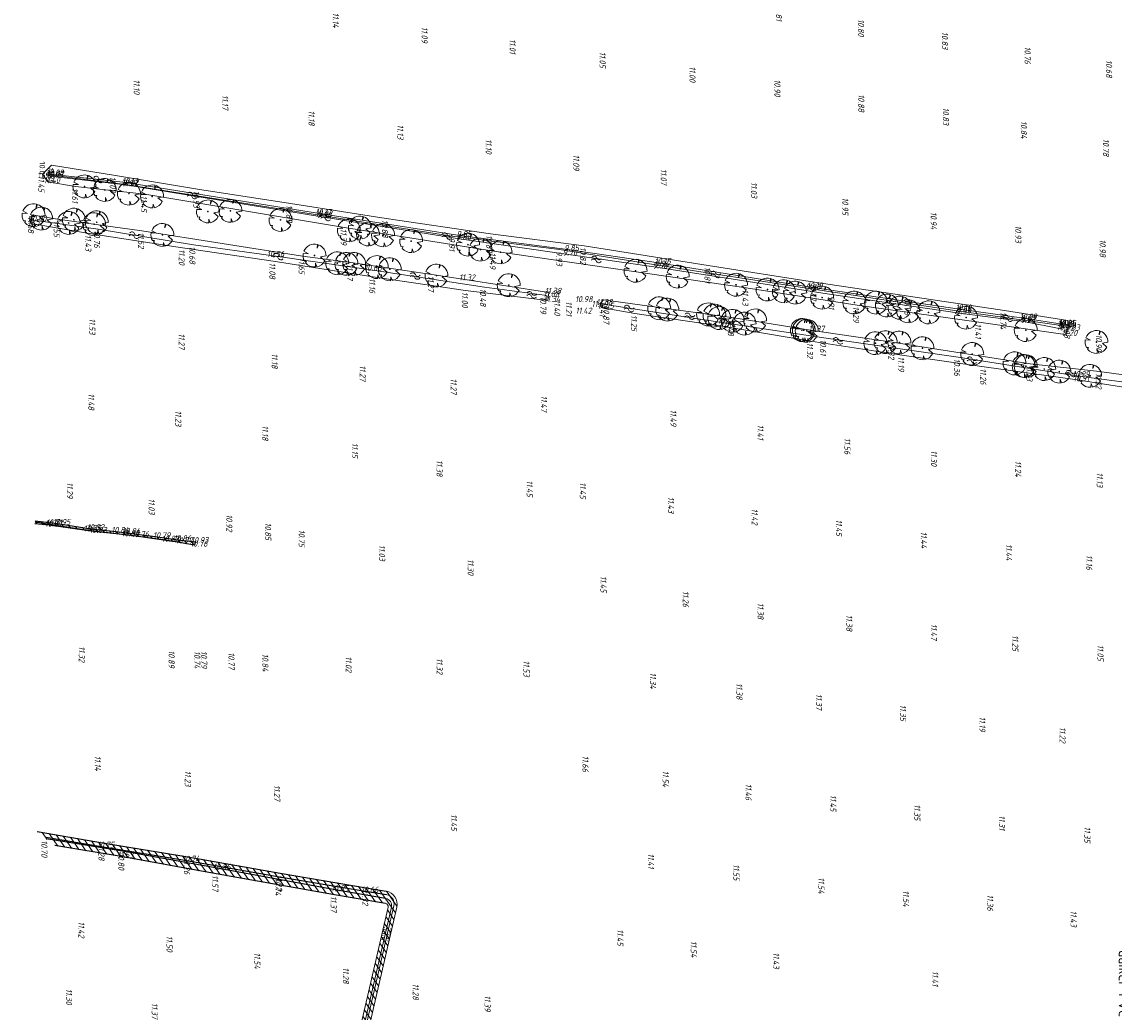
# Model space of a CAD drawing. Header units: metres. Extents: x 232614 to 233692, y 552964 to 554400.
# Tile 13 of 26: x 232974 to 233243, y 553838 to 554082. Entities that reach past the tile are written whole.
import ezdxf
from ezdxf import colors
from ezdxf.entities.mleader import LeaderData, LeaderLine
from ezdxf.math import Vec2, Vec3

# ---------------------------------------------------------------- set-up
doc = ezdxf.new("R2010")
doc.units = ezdxf.units.M
doc.linetypes.add('NLCS-HIDDEN', pattern=[4, 2, -2])
for name, color, linetype, lineweight, true_color in [('B-XX-AL-Hoogtecijfer-T', 7, 'Continuous', 18, 0xb8807a), ('Duikerhoogte BOB', 7, 'Continuous', 18, 0x0059b3), ('Q26_Boom', 7, 'Continuous', 13, 0x165700), ('Q69_Duiker', 7, 'NLCS-HIDDEN', 13, 0x0059b3), ('T09_Insteek_sloot', 7, 'Continuous', 13, 0x164c00), ('V-WE-GW-WATERGANG_BODEM-G', 7, 'CONTINUOUS-V', 25, 0x007ca5), ('V-WE-GW-WATERGANG_BODEM_BRM-G', 7, 'CONTINUOUS-V', 18, 0x007ca5), ('V-WE-GW-WATERGANG_BODEM_BRM-S', 7, 'Continuous', 13, 0x004c00), ('V-WE-GW-WATERGANG_INSTEEK-G', 7, 'CONTINUOUS-V', 25, 0x004c00), ('V-WE-GW-WATERGANG_INSTEEK_BRM-G', 7, 'CONTINUOUS-V', 18, 0x004c00)]:
    doc.layers.add(name, color=color, linetype=linetype, lineweight=lineweight, true_color=true_color)
for name, color, linetype, lineweight in [('Hoogtecijfer-T-UIT', 2, 'Continuous', 18), ('S05_Water', 144, 'Continuous', 13), ('T07_Greppel', 144, 'Continuous', 13), ('V-W11_Waterlijn-G', 144, 'CONTINUOUS-V', 25), ('V-WE-AL-T', 7, 'Continuous', 13), ('V-WE-GW-WATERGANG-WERK-A', 252, 'Continuous', 9), ('W11_Waterlijn', 142, 'Continuous', 13)]:
    doc.layers.add(name, color=color, linetype=linetype, lineweight=lineweight)
doc.styles.add('ISO', font='NLCS-ISO.ttf')
doc.styles.add('NLCS-ISO', font='NLCS-ISO.ttf', dxfattribs={"height": 1.8})
doc.styles.add('NLCS-ISO-ANNOTATIEF-T25', font='NLCS-ISO.ttf', dxfattribs={"height": 2.5})
doc.styles.get("Standard").update_dxf_attribs({"font": 'arial.ttf'})
doc.linetypes.add('CONTINUOUS-V', pattern='A,3.5,[24,NLCS.shx,S=0.5,R=0,X=0,Y=0],3.5', length=7)
pattern_1 = [(125, (0, 0), (-1.0239400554, -0.7169705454), [])]

# ---------------------------------------------------------------- blocks, each defined once
blk = doc.blocks.new('M02_GRONDSLAGPUNT')
blk.add_circle((0, 0), 0.5)
blk.add_attdef('1', (0.69, 0.6), '', height=1.3)
blk = doc.blocks.new('Q69_DUIKER_OPENING')
at = {"color": 0}
for p, q in [((-0.2, 0.34), (0, 0)), ((-0.2, -0.35), (0, 0)), ((0, 0), (0.52, 0)), ((1, 0), (1.5, 0)), ((1.9, 0), (2.3, 0))]:
    blk.add_line(p, q, dxfattribs=at)
blk = doc.blocks.new('Q26_BOOM')
at = {"flags": 128}
for points in [[(0.72, 2.74), (0.64, 1.8), (0.97, 2.66)], [(-2.79, 0.5), (-1.48, 0.44), (-2.63, 1.05)], [(-2.19, -1.79), (-1.97, -1.36), (-2.47, -1.39)], [(0.56, -2.78), (0.24, -1.87), (0.2, -2.82)], [(2.83, -0.07), (1.44, -0.31), (2.53, -1.28)]]:
    blk.add_lwpolyline(points, dxfattribs=at)
blk.add_lwpolyline([(2.83, -0.07, 0.321944), (0.97, 2.66, 0.321944)], format="xyb", dxfattribs=at)
blk.add_circle((0, 0), 0.0844)
for start, end in [(75.1844, 158.299), (169.749, 209.4302), (219.2667, 274.1068), (281.3601, 333.2046)]:
    blk.add_arc((0, 0), 2.83, start, end)
blk = doc.blocks.new('S05')
for centre, start, end in [((-0.6, 0.04), 28.0726, 151.9276), ((0.6, 0.68), 208.0726, 331.9276), ((-0.6, -0.68), 28.0726, 151.9276), ((0.6, -0.04), 208.0726, 331.9276)]:
    blk.add_arc(centre, 0.68, start, end)
blk = doc.blocks.new('Taulud 120')
for p, q in [((-1.5, 1.7), (-1.5, 2.1)), ((-1.5, 0), (-1.5, 0.4)), ((-1, 1.3), (-1, 2.1)), ((-1, 0), (-1, 0.8)), ((-0.5, 1.7), (-0.5, 2.1)), ((-0.5, 0), (-0.5, 0.4)), ((0, 1.3), (0, 2.1)), ((0, 0), (0, 0.8)), ((0.5, 1.7), (0.5, 2.1)), ((0.5, 0), (0.5, 0.4)), ((1, 1.3), (1, 2.1)), ((1, 0), (1, 0.8)), ((1.5, 1.7), (1.5, 2.1)), ((1.5, 0), (1.5, 0.4))]:
    blk.add_line(p, q)

msp = doc.modelspace()

# ---------------------------------------------------------------- hatches: boundary and pattern name
at = {"layer": 'V-WE-GW-WATERGANG-WERK-A'}
h = msp.add_hatch(dxfattribs=at)
h.set_pattern_fill('AGW-WERK_AANVULLEN-SO', color=256, scale=0.25, angle=80, pattern_type=2)
h.set_pattern_definition(pattern_1)
h.paths.add_polyline_path([(232977.21, 553958.66), (232982.61, 553957.97), (232991, 553956.69), (232997.05, 553956.01), (232999.81, 553955.72), (233007.32, 553954.69), (233012.35, 553953.96), (233016.67, 553953.5), (233016.49, 553952.67), (233009.43, 553953.85), (232999.56, 553955.17), (232991.57, 553956.01), (232980.64, 553957.55), (232977.12, 553957.94)])
h = msp.add_hatch(dxfattribs=at)
h.set_pattern_fill('AGW-WERK_AANVULLEN-SO', color=256, scale=0.25, angle=80, pattern_type=2)
h.set_pattern_definition(pattern_1)
edge = h.paths.add_edge_path()
edge.add_line((233063.6, 553864.35), (233036.4, 553869.08))
edge.add_line((233036.4, 553869.08), (233021.81, 553871.66))
edge.add_line((233021.81, 553871.66), (232998.4, 553875.92))
edge.add_line((232998.4, 553875.92), (232982.04, 553878.62))
edge.add_line((232982.04, 553878.62), (232977.7, 553882.07))
edge.add_line((232977.7, 553882.07), (232993.76, 553879.31))
edge.add_line((232993.76, 553879.31), (233014.83, 553875.85))
edge.add_line((233014.83, 553875.85), (233037.58, 553871.79))
edge.add_line((233037.58, 553871.79), (233063.73, 553867.38))
edge.add_arc((233063.19, 553864.17), 3.25, -13.0351, 80.4693, ccw=False)
edge.add_line((233066.36, 553863.44), (233007.25, 553608.12))
edge.add_arc((233004.28, 553608.81), 3.05, 257.6568, 346.9649, ccw=False)
edge.add_line((233003.63, 553605.83), (232999.4, 553606.75))
edge.add_arc((232999.2, 553605.83), 0.95, 77.6568, 167.6568)
edge.add_line((232998.27, 553606.03), (232995.03, 553591.21))
edge.add_arc((232996.01, 553590.99), 1, 167.6568, 257.1049)
edge.add_line((232995.78, 553590.02), (232991.79, 553590.93))
edge.add_arc((232992.01, 553591.91), 1, 257.1049, 347.6568)
edge.add_line((232992.99, 553591.7), (232996.22, 553606.48))
edge.add_arc((232999.2, 553605.83), 3.05, 77.6568, 167.6568, ccw=False)
edge.add_line((232999.85, 553608.81), (233004.08, 553607.88))
edge.add_arc((233004.28, 553608.81), 0.95, 257.6568, 346.9649)
edge.add_line((233005.2, 553608.6), (233064.2, 553863.44))
edge.add_arc((233063.47, 553863.61), 0.75, 346.9649, 440.2866)

# ---------------------------------------------------------------- linework, layer by layer
at = {"layer": 'T07_Greppel'}
for points in [[(233230.2, 554006.77), (233221, 554008.11), (233205.04, 554010.33), (233167.99, 554015.91), (233130.76, 554021.65), (233106.48, 554025.5), (233079.93, 554028.83), (233047.27, 554033.99), (232999.49, 554041.59), (232981.13, 554043.83)], [(233103.41, 554014.15), (233102.78, 554014.3), (233087.97, 554016.25), (233059.39, 554020.59), (233035.38, 554024.04), (233016.26, 554026.68), (232992.72, 554030.57), (232976.76, 554032.75)], [(233254.51, 553991.69), (233233.99, 553994.41), (233204.79, 553998.97), (233171.69, 554003.73), (233146.53, 554007.55), (233118.31, 554011.86)]]:
    msp.add_lwpolyline(points, dxfattribs=at)
at = {"layer": 'T09_Insteek_sloot'}
for points in [[(233152.53, 554016.08), (233179.84, 554011.85), (233209.89, 554007.64), (233231.2, 554004.54), (233231.8, 554005.91), (233231.86, 554008.03), (233216.2, 554010.5), (233192.57, 554014.03), (233169.34, 554017.47), (233143.17, 554021.6), (233112.56, 554026.47), (233089.44, 554029.43), (233063.75, 554033.2), (233040.18, 554036.86), (233017.24, 554040.38), (232996.52, 554043.83), (232981.26, 554046.3), (232979, 554044.08), (232980.29, 554042.22), (232987.12, 554041.07), (233004.26, 554039.16), (233053.48, 554030.98), (233090.28, 554025.12)], [(233103.64, 554012.93), (233083.34, 554015.44), (233060.45, 554018.83), (233035.9, 554022.64), (233013.55, 554025.96), (232990.52, 554029.51), (232976.21, 554031.9), (232976.36, 554034.04), (232982.72, 554033), (233003.52, 554030.1), (233043.15, 554023.85), (233055.05, 554022.31), (233075, 554019.39), (233082.68, 554018.24), (233103.84, 554014.94)], [(233148.98, 554008.74), (233168.83, 554005.6), (233188.53, 554002.71), (233222.57, 553997.39), (233239.66, 553995.43), (233248.47, 553994.23), (233256.31, 553992.77), (233256.68, 553991.51), (233255.98, 553989.97), (233234.09, 553993.37), (233211.17, 553996.59), (233190.87, 553999.5), (233168.44, 554002.95), (233147.08, 554006.57), (233125.09, 554009.72), (233116.78, 554011.23), (233116.5, 554012.18), (233117.31, 554013.09)]]:
    msp.add_lwpolyline(points, close=True, dxfattribs=at)
at = {"layer": 'V-W11_Waterlijn-G', "flags": 128}
for points in [[(232979.88, 553880.66), (232993.49, 553878.4), (233014.55, 553874.95), (233037.46, 553870.92), (233058.6, 553867.37), (233063.8, 553866.52)], [(233063.61, 553865.55), (233051.18, 553867.67), (233022.1, 553873.01), (232998.71, 553877.21), (232979.89, 553880.26)]]:
    msp.add_lwpolyline(points, dxfattribs=at)
at = {"layer": 'V-WE-GW-WATERGANG_BODEM-G', "flags": 128}
msp.add_lwpolyline([(232977.17, 553958.39), (232980.82, 553957.86), (232990.22, 553956.39), (233002.06, 553954.98), (233012.88, 553953.42)], dxfattribs=at)
at = {"layer": 'V-WE-GW-WATERGANG_BODEM_BRM-G', "flags": 128}
for points in [[(232992.46, 553590.28, 0.418855), (232993.66, 553591.04), (232997, 553606.31, -0.414214), (232999.68, 553608.02), (233003.9, 553607.1, 0.410681), (233005.98, 553608.42), (233065.02, 553863.43, 0.43147), (233063.61, 553865.55)], [(232994.89, 553589.71, -0.409587), (232994.14, 553590.9), (232997.49, 553606.2, -0.414214), (232999.57, 553607.54), (233003.8, 553606.61, 0.410681), (233006.47, 553608.3), (233065.62, 553863.79, 0.43265), (233063.8, 553866.52)]]:
    msp.add_lwpolyline(points, format="xyb", dxfattribs=at)
at = {"layer": 'V-WE-GW-WATERGANG_INSTEEK-G', "flags": 128}
for points in [[(232977.21, 553958.66), (232982.61, 553957.97), (232991, 553956.69), (232997.05, 553956.01), (232999.81, 553955.72), (233007.32, 553954.69), (233012.35, 553953.96), (233016.67, 553953.5), (233016.49, 553952.67), (233009.43, 553953.85), (232999.56, 553955.17), (232991.57, 553956.01), (232980.64, 553957.55), (232977.12, 553957.94)], [(232977.7, 553882.07), (232993.76, 553879.31), (233014.83, 553875.85), (233037.58, 553871.79), (233058.79, 553868.18), (233063.73, 553867.38)], [(233063.6, 553864.35), (233050.99, 553866.51), (233021.81, 553871.66), (232998.4, 553875.92), (232982.04, 553878.62)]]:
    msp.add_lwpolyline(points, dxfattribs=at)
at = {"layer": 'V-WE-GW-WATERGANG_INSTEEK_BRM-G', "flags": 128}
for points in [[(232995.78, 553590.02, -0.411395), (232995.03, 553591.21), (232998.27, 553606.03, -0.414214), (232999.4, 553606.75), (233003.63, 553605.83, 0.410681), (233007.25, 553608.12), (233066.36, 553863.44, 0.432244), (233063.73, 553867.38)], [(232991.79, 553590.93, 0.417038), (232992.99, 553591.7), (232996.22, 553606.48, -0.414214), (232999.85, 553608.81), (233004.08, 553607.88, 0.410681), (233005.2, 553608.6), (233064.2, 553863.44, 0.431298), (233063.6, 553864.35)]]:
    msp.add_lwpolyline(points, format="xyb", dxfattribs=at)
at = {"layer": 'W11_Waterlijn'}
msp.add_lwpolyline([(233230.6, 554006.48), (233230.08, 554005.96), (233220.96, 554007.75), (233205.1, 554009.87), (233173.53, 554014.48), (233130.32, 554021.17), (233108.1, 554024.36), (233081.84, 554028.19), (233047.42, 554033.66), (232999.49, 554041.45), (232980.89, 554043.57), (232980.97, 554044.11), (232999.58, 554042.03), (233047.28, 554034.39), (233081.92, 554028.95), (233108.44, 554025.51), (233130.93, 554022.24), (233168.41, 554016.26), (233205.07, 554010.84), (233221, 554008.58), (233230.39, 554007.1), (233230.58, 554006.91)], close=True, dxfattribs=at)

# ---------------------------------------------------------------- block references
at = {"layer": 'Duikerhoogte BOB'}
ref = msp.add_blockref('M02_GRONDSLAGPUNT', (232980.41, 554044.03), dxfattribs=dict(at, xscale=0.9, yscale=0.9, zscale=0.9, rotation=270))
ref.add_attrib('M02_GRONDSLAGPUNT', '10.05', (232978.28, 554047.24), dxfattribs={"layer": '0', "color": 0, "height": 1.35, "rotation": 270, "style": 'ISO'})
at = {"layer": 'Q26_Boom'}
for p in [(232989.35, 554041.07), (232994.33, 554040.2), (233000.32, 554039.3), (233006.02, 554038.61), (232976.81, 554033.99), (233019.8, 554034.91), (233025.32, 554035.05), (232978.7, 554033.14), (232985.45, 554032.06), (232986.73, 554032.87), (232991.74, 554031.74), (232992.37, 554032.23), (233037.7, 554032.81), (233008.56, 554029.11), (233054.56, 554030.28), (233057.25, 554030.94), (233059.26, 554029.24), (233062.99, 554029.04), (233069.91, 554027.6), (233083.92, 554026.72), (233046.08, 554024.04), (233087, 554025.51), (233091.95, 554024.85), (233051.69, 554022.14), (233053.94, 554021.99), (233055.85, 554021.98), (233061.44, 554021.19), (233064.64, 554020.65), (233076.15, 554019.09), (233125.24, 554020.29), (233135.63, 554018.84), (233093.97, 554016.73), (233150, 554016.84), (233157.78, 554015.68), (233161.79, 554015.22), (233164.62, 554014.89), (233171.24, 554013.67), (233179.19, 554012.46), (233184.52, 554012.43), (233131.08, 554011.04), (233133.06, 554010.71), (233187.22, 554011.73), (233190.33, 554011.19), (233192.46, 554010.31), (233197.45, 554010.04), (233143.1, 554009.53), (233144.7, 554009.25), (233145.86, 554008.62), (233149.18, 554007.96), (233152.11, 554007.25), (233154.73, 554008.05), (233206.74, 554008.74), (233166.25, 554005.67), (233166.73, 554005.63), (233167.46, 554005.47), (233221.45, 554005.68), (233184.39, 554002.44), (233186.9, 554002.68), (233190.31, 554002.61), (233238.89, 554002.73), (233195.99, 554001.19), (233208.24, 553999.76), (233218.68, 553997.47), (233220.93, 553996.83), (233221.45, 553996.76), (233226.01, 553996.07), (233229.72, 553995.42), (233237.32, 553994.4)]:
    msp.add_blockref('Q26_BOOM', p, dxfattribs=at)
at = {"layer": 'Q69_Duiker', "rotation": 175.1495351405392}
msp.add_blockref('Q69_DUIKER_OPENING', (232980.41, 554044.02), dxfattribs=at)
at = {"layer": 'S05_Water'}
for p, rotation in [((232992.79, 554042.77), 351.2963568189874), ((233015.94, 554038.84), 351.7836063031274), ((233048.87, 554033.41), 351.7836063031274), ((233001.65, 554029.07), 351.2963568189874), ((233078.75, 554028.84), 351.7836063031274), ((233037.17, 554023.78), 351.2963568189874), ((233115.59, 554023.08), 351.7836063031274), ((233070.88, 554018.99), 351.2963568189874), ((233145, 554019.37), 351.2963568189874), ((233099.64, 554014.34), 351.2963568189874), ((233188.22, 554012.8), 351.7836063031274), ((233123.65, 554010.97), 351.2963568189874), ((233138.58, 554009.07), 351.9687182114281), ((233217.07, 554008.61), 351.2963568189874), ((233175.18, 554003), 351.2963568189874), ((233208.21, 553998.24), 351.2963568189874), ((233232.62, 553994.95), 351.9687182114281)]:
    msp.add_blockref('S05', p, dxfattribs=dict(at, rotation=rotation))
at = {"layer": 'V-WE-GW-WATERGANG_BODEM_BRM-S', "rotation": 77.65682799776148}
msp.add_blockref('Taulud 120', (233064.76, 553856.55), dxfattribs=at)

# ---------------------------------------------------------------- texts
at = {"layer": 'B-XX-AL-Hoogtecijfer-T', "style": 'NLCS-ISO', "oblique": 13.5}
for s, p in [('10.81', (233159.84, 554085.85)), ('11.14', (233050.57, 554083.9)), ('11.09', (233072.46, 554080.41)), ('10.80', (233180.1, 554082.29)), ('10.83', (233200.8, 554079.17)), ('11.01', (233094.17, 554077.38)), ('10.76', (233221.14, 554075.54)), ('11.05', (233116.36, 554074.25)), ('10.68', (233241.26, 554072.22)), ('11.00', (233138.53, 554070.67)), ('11.10', (233001.49, 554067.43)), ('10.90', (233159.46, 554067.45)), ('11.17', (233023.3, 554063.6)), ('10.88', (233180.15, 554063.8)), ('11.18', (233044.59, 554059.82)), ('10.83', (233201, 554060.51)), ('11.13', (233066.51, 554056.32)), ('10.84', (233220.23, 554057.21)), ('11.10', (233088.28, 554052.73)), ('10.78', (233240.5, 554052.79)), ('11.09', (233109.87, 554048.95)), ('11.35', (232980.29, 554045.96)), ('11.07', (233131.44, 554045.37)), ('11.45', (232977.99, 554043.74)), ('11.03', (232995.57, 554043.47)), ('11.61', (232986.25, 554040.7)), ('10.93', (233016.21, 554040.04)), ('11.03', (233153.72, 554042.14)), ('11.45', (233003.26, 554038.82)), ('10.95', (233176.2, 554038.34)), ('10.89', (233039.13, 554036.5)), ('10.94', (233197.99, 554034.8)), ('11.68', (232975.4, 554033.68)), ('11.55', (232981.76, 554032.65)), ('10.88', (233062.71, 554032.84)), ('11.43', (232989.53, 554029.16)), ('10.76', (232991.68, 554030.2)), ('11.52', (233002.56, 554029.76)), ('11.39', (233052.51, 554030.64)), ('10.87', (233088.41, 554029.07)), ('10.93', (233218.85, 554031.46)), ('9.91', (233079.19, 554028.48)), ('10.98', (233239.67, 554028.02)), ('11.20', (233012.6, 554025.61)), ('10.68', (233015.22, 554026.31)), ('11.49', (233089.27, 554024.78)), ('9.93', (233105.66, 554025.15)), ('10.82', (233111.52, 554026.11)), ('11.08', (233034.94, 554022.28)), ('11.65', (233042.18, 554023.49)), ('11.47', (233054.06, 554021.96)), ('10.81', (233142.22, 554021.24)), ('11.16', (233059.55, 554018.47)), ('11.27', (233074.05, 554019.04)), ('10.48', (233086.88, 554015.89)), ('11.43', (233151.54, 554015.73)), ('10.77', (233168.31, 554017.12)), ('11.00', (233082.39, 554015.09)), ('10.79', (233101.73, 554013.96)), ('11.40', (233105.17, 554013.25)), ('9.91', (233172.78, 554014.13)), ('10.76', (233191.53, 554013.66)), ('11.21', (233108.05, 554012.78)), ('11.41', (233116.39, 554012.74)), ('10.87', (233117.28, 554011.5)), ('11.29', (233178.87, 554011.51)), ('10.74', (233215.13, 554010.15)), ('11.25', (233124.13, 554009.38)), ('11.48', (233147.98, 554008.38)), ('11.08', (233230.9, 554007.67)), ('11.41', (233208.97, 554007.29)), ('11.32', (233167.48, 554002.6)), ('10.61', (233170.74, 554003.36)), ('11.32', (233187.57, 554002.36)), ('10.90', (233238.73, 554004.63)), ('11.27', (233057.21, 553996.99)), ('11.19', (233189.98, 553999.16)), ('10.36', (233203.75, 553998.61)), ('11.23', (233221.62, 553997.04)), ('11.26', (233210.2, 553996.22)), ('11.22', (233238.7, 553995.08)), ('11.27', (233079.64, 553993.75)), ('11.47', (233101.93, 553989.52)), ('11.49', (233133.83, 553986.04)), ('11.41', (233155.31, 553982.35)), ('11.15', (233055.28, 553977.86)), ('11.56', (233176.73, 553979.08)), ('11.30', (233198.06, 553976.05)), ('11.38', (233076.15, 553973.63)), ('11.24', (233218.83, 553973.45)), ('11.13', (233238.95, 553970.58)), ('11.45', (233098.37, 553968.64)), ('11.45', (233111.49, 553968.17)), ('11.43', (233133.24, 553964.57)), ('11.42', (233153.86, 553961.68)), ('11.45', (233174.65, 553958.98)), ('10.85', (233033.89, 553958.22)), ('10.75', (233042.18, 553956.46)), ('11.44', (233195.57, 553955.98)), ('11.03', (233061.99, 553952.71)), ('11.44', (233216.56, 553952.93)), ('11.30', (233083.85, 553949.2)), ('11.16', (233236.37, 553950.23)), ('11.45', (233116.58, 553945.05)), ('11.26', (233136.87, 553941.36)), ('11.38', (233155.32, 553938.44)), ('11.38', (233177.2, 553935.49)), ('11.47', (233198.08, 553933.25)), ('11.25', (233218.13, 553930.48)), ('11.05', (233239.13, 553928.1)), ('10.84', (233033.22, 553925.88)), ('11.02', (233053.77, 553925.26)), ('11.32', (233076.18, 553924.8)), ('11.53', (233097.59, 553924.24)), ('11.34', (233128.8, 553921.26)), ('11.38', (233150.1, 553918.65)), ('11.37', (233169.72, 553916)), ('11.35', (233190.44, 553913.33)), ('11.19', (233210.01, 553910.38)), ('11.22', (233229.77, 553907.83)), ('11.66', (233112.14, 553900.77)), ('11.54', (233131.9, 553897.09)), ('11.27', (233036.11, 553893.52)), ('11.46', (233152.34, 553893.85)), ('11.45', (233173.23, 553891.1)), ('11.45', (233079.72, 553886.35)), ('11.35', (233193.96, 553888.81)), ('11.31', (233214.83, 553886.08)), ('11.35', (233235.89, 553883.29)), ('10.70', (232978.73, 553879.93)), ('11.41', (233128.3, 553876.67)), ('11.55', (233149.35, 553874.03)), ('11.57', (233020.86, 553871.32)), ('10.74', (233036.39, 553870.57)), ('11.22', (233036.62, 553871.44)), ('11.54', (233170.31, 553870.8)), ('11.32', (233057.83, 553867.83)), ('11.54', (233191.18, 553867.59)), ('11.37', (233050.04, 553866.16)), ('11.36', (233211.92, 553866.54)), ('11.43', (233232.49, 553862.6)), ('11.42', (232987.86, 553859.89)), ('11.45', (233120.72, 553858)), ('11.54', (233138.85, 553855.1)), ('11.43', (233159.17, 553852.3)), ('11.41', (233198.4, 553847.7)), ('11.30', (232984.81, 553843.31)), ('11.28', (233070.29, 553844.62)), ('11.39', (233088, 553841.72))]:
    msp.add_text(s, height=1.5, rotation=270, dxfattribs=at).set_placement(p)
at = {"layer": 'Hoogtecijfer-T-UIT', "style": 'NLCS-ISO', "oblique": 13.5}
for s, p in [('10.08', (232979.93, 554043.75)), ('10.02', (232980.09, 554043.48)), ('11.40', (232979.3, 554041.87)), ('10.03', (232979.86, 554043.22)), ('10.02', (232998.45, 554041.24)), ('9.93', (232998.67, 554041.11)), ('10.13', (232998.63, 554041.68)), ('10.03', (233046.24, 554033.64)), ('10.17', (233046.32, 554034.04)), ('9.96', (233046.58, 554033.3)), ('11.51', (232975.33, 554031.56)), ('10.90', (232975.73, 554032.41)), ('9.88', (233081.01, 554027.84)), ('9.85', (233081.09, 554028.6)), ('9.85', (233107.61, 554025.16)), ('10.56', (233034.33, 554023.68)), ('9.70', (233107.28, 554024.02)), ('10.65', (233058.35, 554020.24)), ('9.96', (233129.48, 554020.82)), ('9.94', (233129.9, 554021.3)), ('10.15', (233129.96, 554021.9)), ('11.32', (233081.72, 554017.89)), ('11.38', (233102.88, 554014.58)), ('9.90', (233167.17, 554015.57)), ('10.10', (233167.46, 554015.91)), ('11.08', (233102.44, 554013.78)), ('11.34', (233102.65, 554012.58)), ('10.98', (233110.31, 554012.55)), ('11.49', (233114.38, 554011.37)), ('11.38', (233115.54, 554011.82)), ('11.42', (233110.44, 554009.7)), ('11.45', (233115.78, 554010.89)), ('10.10', (233204.12, 554010.49)), ('9.99', (233204.26, 554009.53)), ('9.91', (233204.3, 554009.99)), ('10.40', (233145.46, 554007.2)), ('11.14', (233146.17, 554006.22)), ('10.09', (233219.96, 554008.24)), ('9.93', (233220.14, 554007.41)), ('9.92', (233220.17, 554007.77)), ('10.13', (233229.25, 554006.42)), ('10.21', (233229.44, 554006.75)), ('10.25', (233229.54, 554006.57)), ('10.30', (233229.57, 554006.13)), ('11.37', (233167.88, 554005.25)), ('10.27', (233229.05, 554005.61)), ('11.20', (233230.24, 554004.19)), ('11.03', (233230.85, 554005.56)), ('10.29', (233232.94, 553994.07)), ('10.91', (233233.13, 553993.02)), ('10.71', (232979.87, 553957.51)), ('10.95', (232981.57, 553957.63)), ('10.97', (232979.6, 553957.21)), ('10.75', (232989.17, 553956.05)), ('10.92', (232989.96, 553956.35)), ('10.83', (232990.54, 553955.64)), ('10.84', (232995.98, 553955.65)), ('10.85', (232998.52, 553954.81)), ('10.84', (232998.74, 553955.36)), ('10.76', (233001.01, 553954.62)), ('10.79', (233006.27, 553954.35)), ('10.82', (233008.39, 553953.49)), ('10.86', (233011.3, 553953.59)), ('10.77', (233011.85, 553953.07)), ('10.76', (233015.45, 553952.3)), ('10.93', (233015.64, 553953.16)), ('10.75', (232992.45, 553878.06)), ('11.53', (232997.45, 553875.58)), ('10.74', (233013.48, 553874.6)), ('10.86', (233021.06, 553872.64)), ('10.85', (233050.14, 553867.32)), ('10.66', (233057.55, 553867.01))]:
    msp.add_text(s, height=1.5, dxfattribs=at).set_placement(p)
for s, p in [('11.53', (232990.53, 554008.56)), ('11.27', (233012.57, 554004.84)), ('11.18', (233035.5, 553999.94)), ('11.48', (232990.29, 553990.07)), ('11.23', (233011.75, 553985.85)), ('11.18', (233033.17, 553982.2)), ('11.29', (232985.01, 553968.17)), ('11.03', (233005.17, 553964.14)), ('10.92', (233024.32, 553960.25)), ('11.32', (232987.95, 553927.76)), ('10.89', (233010.08, 553926.76)), ('10.74', (233016.43, 553926.57)), ('10.79', (233018.11, 553926.56)), ('10.77', (233024.85, 553926.25)), ('11.14', (232991.89, 553900.75)), ('11.23', (233014.09, 553897.1)), ('11.28', (232992.8, 553878.94)), ('10.80', (232997.68, 553876.85)), ('11.26', (233013.86, 553875.49)), ('11.50', (233009.57, 553856.38)), ('11.54', (233031.22, 553852.27)), ('11.28', (233053.06, 553848.6)), ('11.37', (233005.93, 553839.83))]:
    msp.add_text(s, height=1.5, rotation=270, dxfattribs=at).set_placement(p)

# ---------------------------------------------------------------- leaders
at = {"layer": 'V-WE-AL-T'}
ml = msp.add_multileader_mtext('Standard', dxfattribs=at)
ml.set_content('verwijderen\\Pduiker PVC %%C250', color=256, style='NLCS-ISO-ANNOTATIEF-T25')
ml.set_leader_properties(color=256, linetype='ByLayer', lineweight=13)
ml.build(insert=Vec2(0, 0))
ml.multileader.update_dxf_attribs({"text_left_attachment_type": 6, "text_right_attachment_type": 6, "dogleg_length": 0.5, "arrow_head_size": 2.5})
ctx = ml.context
ctx.base_point, ctx.char_height, ctx.arrow_head_size, ctx.landing_gap_size, ctx.plane_origin, ctx.plane_x_axis, ctx.plane_y_axis = Vec3(233250.51, 553979.28, 10.27), 2.5, 2.5, 0.9, Vec3(233248.92, 553983.21, 10.27), Vec3(0, -1), Vec3(1, 0)
ctx.left_attachment, ctx.right_attachment = 6, 6
notes = []
notes.append((ctx, [(1, (1, 1, 0), (233250.51, 553979.78, 10.27), (0, -1), 0.5, [(0, [(233258.82, 553990.84, 10.27)], 0, [])])]))
ctx.mtext.insert, ctx.mtext.text_direction, ctx.mtext.rotation, ctx.mtext.flow_direction = Vec3(233253.51, 553978.38, 10.27), Vec3(0, -1), 4.712389, 5
ml = msp.add_multileader_mtext('Standard', dxfattribs=at)
ml.set_content('verwijderen\\Pduiker PVC %%C315', color=256, style='NLCS-ISO-ANNOTATIEF-T25')
ml.set_leader_properties(color=256, linetype='ByLayer', lineweight=13)
ml.build(insert=Vec2(0, 0))
ml.multileader.update_dxf_attribs({"text_left_attachment_type": 6, "text_right_attachment_type": 6, "dogleg_length": 0.5, "arrow_head_size": 2.5})
ctx = ml.context
ctx.base_point, ctx.char_height, ctx.arrow_head_size, ctx.landing_gap_size, ctx.plane_origin, ctx.plane_x_axis, ctx.plane_y_axis = Vec3(233248.05, 553853.72), 2.5, 2.5, 0.9, Vec3(233246.46, 553849.65), Vec3(0, -1), Vec3(1, 0)
ctx.left_attachment, ctx.right_attachment = 6, 6
notes.append((ctx, [(0, (1, 1, 0), (233248.05, 553826.67), (0, 1), 0.5, [(1, [(233270.33, 553816.19), (233271.01, 553796.12)], 0, [])])]))
ctx.mtext.insert, ctx.mtext.text_direction, ctx.mtext.rotation, ctx.mtext.flow_direction = Vec3(233251.05, 553852.82), Vec3(0, -1), 4.712389, 5
for ctx, leaders in notes:
    for number, flags, end, landing, length, lines in leaders:
        leader = LeaderData()
        leader.index, (leader.has_last_leader_line, leader.has_dogleg_vector, leader.attachment_direction) = number, flags
        leader.last_leader_point, leader.dogleg_vector, leader.dogleg_length = Vec3(end), Vec3(landing), length
        for number, points, colour, breaks in lines:
            line = LeaderLine()
            line.index, line.vertices, line.color, line.breaks = number, Vec3.list(points), colors.encode_raw_color(colour), breaks
            leader.lines.append(line)
        ctx.leaders.append(leader)

doc.saveas('drawing.dxf')
